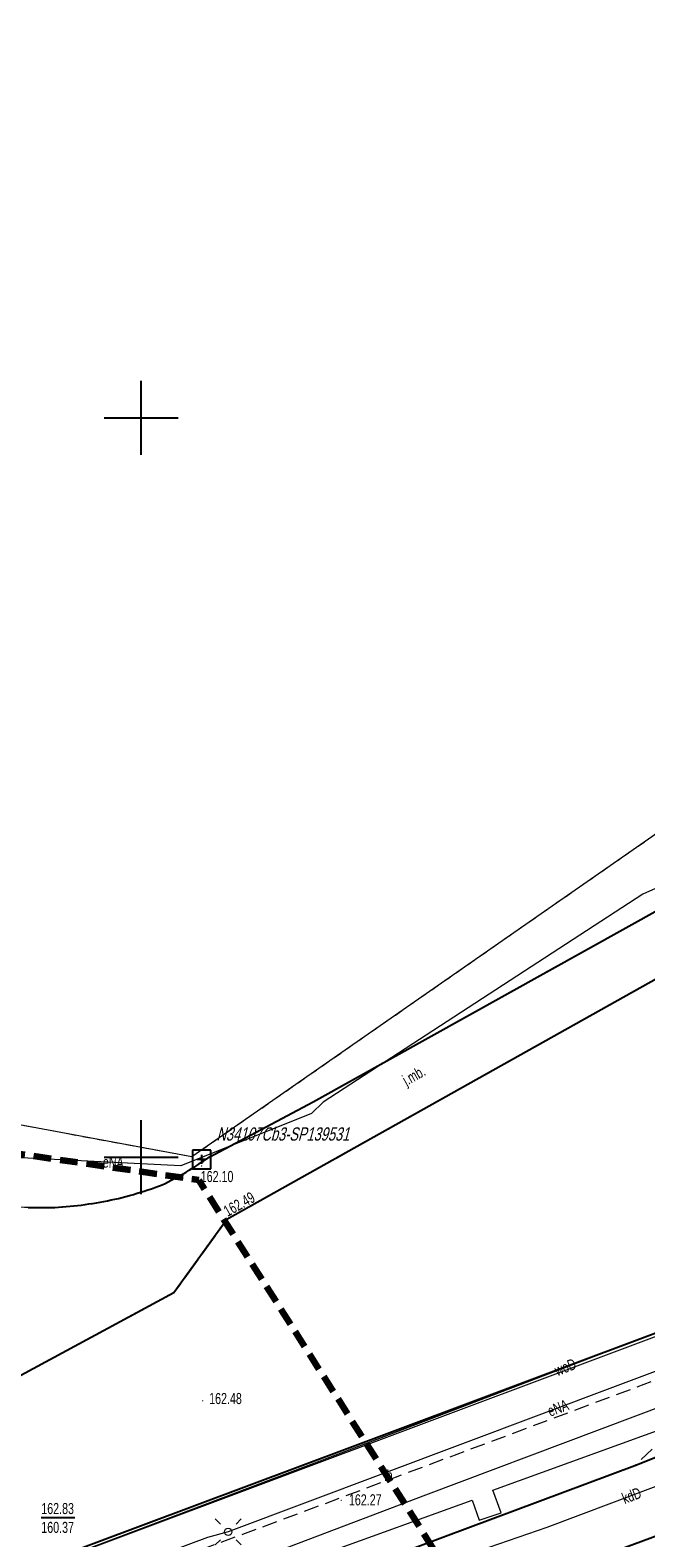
# Model space of a CAD drawing. Header units: metres. Extents: x 0 to 8443948, y 0 to 5887002.
# Tile 191 of 256: x 8442593 to 8442634, y 5886074 to 5886176. Entities that reach past the tile are written whole.
import ezdxf
from ezdxf.enums import TextEntityAlignment as Align

# ---------------------------------------------------------------- set-up
doc = ezdxf.new("R2010")
doc.units = ezdxf.units.M
doc.header["$MEASUREMENT"] = 0
for name, pattern in [('0.5_0.5', [1, 0.5, -0.5]), ('1.0_0.5', [1.5, 1, -0.5]), ('1.5_0.5', [2, 1.5, -0.5]), ('219-500', [0]), ('4', [1.8, 1.2, -0.6])]:
    doc.linetypes.add(name, pattern=pattern)
doc.layers.get('0').update_dxf_attribs({"color": 250, "linetype": 'CONTINUOUS', "lineweight": 5})
for name, color, linetype in [('203-punkt graniczny', 253, 'CONTINUOUS'), ('218-kontur użytku gruntowego', 253, 'CONTINUOUS'), ('219-działka ewidencyjna', 253, 'CONTINUOUS'), ('chodnik', 253, 'CONTINUOUS'), ('inna budowla', 253, 'CONTINUOUS'), ('inna budowla-Atr17', 253, 'CONTINUOUS'), ('jezdnia', 253, 'CONTINUOUS'), ('jezdnia-Atr17', 253, 'CONTINUOUS'), ('krawężnik', 253, 'CONTINUOUS'), ('latarnia', 253, 'CONTINUOUS'), ('Obszar opracowania', 253, 'CONTINUOUS'), ('obszar utwardzony', 253, 'CONTINUOUS'), ('pikieta sztuczna', 253, 'CONTINUOUS'), ('pikieta sztuczna-Atr2', 253, 'CONTINUOUS'), ('przewód elektroenergetyczny podziemny', 253, 'CONTINUOUS'), ('przewód elektroenergetyczny podziemny-Atr1', 253, 'CONTINUOUS'), ('przewód kanalizacyjny', 253, 'CONTINUOUS'), ('przewód kanalizacyjny-Atr1', 253, 'CONTINUOUS'), ('przewód telekomunikacyjny podziemny', 253, 'CONTINUOUS'), ('przewód wodociągowy', 253, 'CONTINUOUS'), ('przewód wodociągowy-Atr1', 253, 'CONTINUOUS'), ('rzędna-Atr2', 253, 'CONTINUOUS'), ('rzędna-Atr3', 253, 'CONTINUOUS'), ('Szczegółowa osnowa geodezyjna pozioma', 253, 'CONTINUOUS'), ('Szczegółowa osnowa geodezyjna pozioma-Atr103', 253, 'CONTINUOUS'), ('Wstawianie ramki sekcyjnej z opisem', 253, 'CONTINUOUS')]:
    doc.layers.add(name, color=color, linetype=linetype)
doc.styles.get("Standard").update_dxf_attribs({"font": 'Working1250', "width": 0.75})

# ---------------------------------------------------------------- blocks, each defined once
blk = doc.blocks.new('203')
at = {"linetype": 'Continuous', "lineweight": 0}
h = blk.add_hatch(color=0, dxfattribs=at)
edge = h.paths.add_edge_path()
edge.add_arc((0, 0), 0.045, 0, 360)
blk = doc.blocks.new('PW01')
at = {"linetype": 'Continuous', "lineweight": 13}
h = blk.add_hatch(color=0, dxfattribs=at)
edge = h.paths.add_edge_path()
edge.add_arc((0, 0), 0.045, 0, 360)
blk = doc.blocks.new('SM01')
at = {"color": 0, "linetype": 'Continuous', "lineweight": 13}
for p, q in [((-0.53, 0.531), (-0.883, 0.884)), ((0.531, 0.531), (0.884, 0.884)), ((-0.53, -0.53), (-0.883, -0.883)), ((0.531, -0.53), (0.884, -0.883))]:
    blk.add_line(p, q, dxfattribs=at)
blk.add_circle((0, 0), 0.25, dxfattribs=at)
blk = doc.blocks.new('OSSP')
at = {"color": 0}
for p, q in [((-0.626, 0.625), (-0.626, -0.625)), ((-0.626, 0.625), (-0.626, -0.625)), ((0.624, 0.625), (-0.626, 0.625)), ((0.624, 0.625), (-0.626, 0.625)), ((0.3, 0), (-0.3, 0)), ((0.3, 0), (-0.3, 0)), ((0, -0.3), (0, 0.3)), ((0, -0.3), (0, 0.3)), ((0.624, -0.625), (0.624, 0.625)), ((0.624, -0.625), (0.624, 0.625)), ((-0.626, -0.625), (0.624, -0.625)), ((-0.626, -0.625), (0.624, -0.625))]:
    blk.add_line(p, q, dxfattribs=at)
blk = doc.blocks.new('RAMKA500K')
at = {"color": 0}
for p, q in [((200, 147.5), (200, 152.5)), ((197.5, 150), (202.5, 150)), ((200, 97.5), (200, 102.5)), ((197.5, 100), (202.5, 100))]:
    blk.add_line(p, q, dxfattribs=at)

msp = doc.modelspace()

# ---------------------------------------------------------------- linework, layer by layer
at = {"layer": '218-kontur użytku gruntowego', "color": 3, "linetype": '0.5_0.5', "lineweight": 18, "flags": 128}
for points in [[(8442731.649, 5886189.316), (8442603.44, 5886100.02)], [(8442603.44, 5886100.02), (8442579.77, 5886104.41)]]:
    msp.add_lwpolyline(points, dxfattribs=at)
at = {"layer": '219-działka ewidencyjna', "color": 253, "linetype": '219-500', "lineweight": 18, "flags": 128}
for points in [[(8442731.649, 5886189.316), (8442603.44, 5886100.02)], [(8442603.44, 5886100.02), (8442579.77, 5886104.41)]]:
    msp.add_lwpolyline(points, dxfattribs=at)
at = {"layer": 'chodnik', "color": 253, "linetype": '1.0_0.5', "lineweight": 18, "flags": 128}
msp.add_lwpolyline([(8442543.4, 5886105.47), (8442545.67, 5886106.71), (8442548.07, 5886102.64), (8442550.28, 5886092.15), (8442552.05, 5886089.13), (8442550.41, 5886088.28), (8442551.81, 5886085.55), (8442552.3, 5886085.8), (8442556.02, 5886079.34), (8442567.38, 5886059.93), (8442567.59, 5886060.06), (8442606.87, 5886074.51), (8442642.7, 5886087.91), (8442633.35, 5886079.15), (8442601.02, 5886067.07), (8442580.61, 5886059.79), (8442563.12, 5886053.38), (8442563.6, 5886052.17), (8442563.45, 5886052.1), (8442561.29, 5886056.02), (8442559.88, 5886058.54), (8442557.57, 5886062.56), (8442553.39, 5886060.36), (8442555.64, 5886056.25), (8442548.68, 5886052.79), (8442546.36, 5886056.98), (8442536, 5886051.06), (8442537.92, 5886047.49), (8442527.46, 5886042.32), (8442524.9, 5886046.92), (8442524.32, 5886047.79), (8442521.83, 5886052.35), (8442527.04, 5886055.13), (8442521.71, 5886064.74), (8442517.77, 5886071.93), (8442512.64, 5886069.17), (8442507.34, 5886066.4), (8442498.68, 5886082.12), (8442498.38, 5886082.66), (8442498.92, 5886082.96), (8442498.37, 5886083.96), (8442508.09, 5886089.53), (8442498.58, 5886106.25), (8442493.69, 5886103.5), (8442493.1, 5886104.55), (8442532.32, 5886125.85)], close=True, dxfattribs=at)
at = {"layer": 'inna budowla', "color": 253, "linetype": 'Continuous', "lineweight": 18, "flags": 128}
msp.add_lwpolyline([(8442660.98, 5886097.71), (8442566.68, 5886062.34), (8442568.36, 5886057.64), (8442570.6, 5886058.44), (8442571.23, 5886056.68), (8442572.91, 5886057.34), (8442572.24, 5886059.06), (8442582.04, 5886062.82), (8442581.59, 5886064.09), (8442583.1, 5886064.63), (8442584.26, 5886061.38), (8442587.26, 5886062.58), (8442586.86, 5886063.7), (8442592.98, 5886065.87), (8442594.73, 5886065.22), (8442603.11, 5886068.43), (8442602.69, 5886069.68), (8442612.39, 5886073.2), (8442622.37, 5886076.81), (8442622.83, 5886075.45), (8442624.32, 5886075.95), (8442623.76, 5886077.49), (8442639.24, 5886083.11)], dxfattribs=at)
at = {"layer": 'jezdnia', "color": 253, "linetype": '1.5_0.5', "lineweight": 18, "flags": 128}
msp.add_lwpolyline([(8442759.356, 5886144.937), (8442751.29, 5886140.38), (8442749.6, 5886139.46), (8442747.9, 5886138.49), (8442733.3, 5886129.67), (8442729.22, 5886127.22), (8442728.01, 5886126.51), (8442726.04, 5886125.3), (8442724.81, 5886124.54), (8442724.75, 5886124.53), (8442724.32, 5886124.35), (8442715.57, 5886137.74), (8442712.8, 5886142.55), (8442713.92, 5886143.01), (8442709.47, 5886151.91), (8442714.64, 5886154.55), (8442712.22, 5886159.29), (8442689.64, 5886146.92), (8442643.1, 5886121.28), (8442611.63, 5886103.75), (8442604.6, 5886100), (8442604.41, 5886099.86), (8442604.21, 5886099.73), (8442604.02, 5886099.61), (8442603.83, 5886099.48), (8442603.64, 5886099.35), (8442603.44, 5886099.23), (8442603.25, 5886099.12), (8442603.04, 5886099), (8442602.85, 5886098.88), (8442602.65, 5886098.76), (8442602.45, 5886098.65), (8442602.25, 5886098.55), (8442602.04, 5886098.44), (8442601.84, 5886098.33), (8442601.63, 5886098.23), (8442601.42, 5886098.14), (8442601.18, 5886098.04), (8442600.94, 5886097.95), (8442600.7, 5886097.87), (8442600.46, 5886097.79), (8442600.21, 5886097.71), (8442599.97, 5886097.63), (8442599.73, 5886097.56), (8442599.48, 5886097.48), (8442599.23, 5886097.41), (8442598.98, 5886097.35), (8442598.73, 5886097.28), (8442598.48, 5886097.22), (8442598.23, 5886097.17), (8442597.98, 5886097.11), (8442597.73, 5886097.06), (8442597.48, 5886097), (8442597.23, 5886096.96), (8442596.98, 5886096.92), (8442596.73, 5886096.87), (8442596.47, 5886096.84), (8442596.22, 5886096.8), (8442595.96, 5886096.76), (8442595.71, 5886096.74), (8442595.46, 5886096.71), (8442595.2, 5886096.68), (8442594.95, 5886096.66), (8442594.69, 5886096.65), (8442594.43, 5886096.63), (8442594.18, 5886096.61), (8442593.92, 5886096.61), (8442593.67, 5886096.6), (8442593.41, 5886096.59), (8442593.15, 5886096.6), (8442592.9, 5886096.59), (8442592.64, 5886096.59), (8442592.38, 5886096.61), (8442592.13, 5886096.61), (8442591.87, 5886096.62), (8442591.61, 5886096.63), (8442591.35, 5886096.66), (8442591.1, 5886096.68), (8442590.84, 5886096.7), (8442590.58, 5886096.74), (8442590.33, 5886096.77), (8442590.07, 5886096.8), (8442589.81, 5886096.85), (8442589.56, 5886096.9), (8442589.31, 5886096.94), (8442589.05, 5886097.01), (8442588.8, 5886097.06), (8442588.55, 5886097.12), (8442588.3, 5886097.18), (8442588.05, 5886097.26), (8442587.8, 5886097.33), (8442587.57, 5886097.41), (8442587.32, 5886097.5), (8442587.08, 5886097.58), (8442586.83, 5886097.67), (8442586.59, 5886097.77), (8442586.35, 5886097.86), (8442586.11, 5886097.96), (8442585.87, 5886098.06), (8442585.64, 5886098.18), (8442585.42, 5886098.29), (8442585.18, 5886098.4), (8442584.95, 5886098.52), (8442584.73, 5886098.65), (8442584.5, 5886098.78), (8442584.27, 5886098.9), (8442584.06, 5886099.04), (8442583.84, 5886099.17), (8442583.62, 5886099.31), (8442583.4, 5886099.44), (8442583.18, 5886099.6), (8442582.97, 5886099.74), (8442582.77, 5886099.89), (8442582.56, 5886100.04), (8442582.35, 5886100.21), (8442582.15, 5886100.37), (8442581.95, 5886100.53), (8442581.76, 5886100.7), (8442581.56, 5886100.88), (8442581.37, 5886101.05), (8442581.18, 5886101.22), (8442580.99, 5886101.4), (8442580.82, 5886101.58), (8442580.64, 5886101.78), (8442580.46, 5886101.96), (8442580.28, 5886102.15), (8442580.11, 5886102.34), (8442579.95, 5886102.54), (8442579.78, 5886102.75), (8442579.62, 5886102.95), (8442579.46, 5886103.15), (8442579.31, 5886103.36), (8442579.16, 5886103.56), (8442579.01, 5886103.78), (8442578.86, 5886104), (8442578.73, 5886104.21), (8442578.59, 5886104.43), (8442572, 5886117.25), (8442563.93, 5886133.51), (8442555.08, 5886151.15), (8442549.43, 5886162.63), (8442542.07, 5886177.49), (8442534.06, 5886193.7), (8442530.38, 5886191.77), (8442534.2, 5886184.23), (8442541.47, 5886169.6), (8442548.17, 5886156.03), (8442551.57, 5886149.03), (8442556.51, 5886138.86), (8442563.22, 5886125.29), (8442563.76, 5886124.19), (8442569, 5886113.24), (8442570.39, 5886110.32), (8442572.71, 5886105.51), (8442573.24, 5886101.17), (8442575.4, 5886096.77), (8442575.64, 5886096.3), (8442576.38, 5886094.79), (8442583.47, 5886080.71), (8442602.22, 5886090.82), (8442605.79, 5886095.78), (8442643.05, 5886116.68), (8442691.18, 5886143.86), (8442695.18, 5886144.66), (8442700.32, 5886144.21), (8442706.35, 5886147.09), (8442720.65, 5886121.83), (8442715.97, 5886119.12), (8442694.55, 5886106.96), (8442672.95, 5886095), (8442633.35, 5886079.15), (8442601.02, 5886067.07), (8442603.33, 5886062.73), (8442636.81, 5886075.13), (8442669.18, 5886087.2), (8442722.33, 5886117.37), (8442736.89, 5886090.51), (8442749.75, 5886067.82), (8442750.35, 5886065.36), (8442748.3, 5886060.22), (8442727.55, 5886048.59), (8442706.92, 5886037.35), (8442700.86, 5886034.06), (8442696.91, 5886032.93), (8442686.94, 5886026.82), (8442691.09, 5886019.23), (8442696.67, 5886021.77), (8442696.66, 5886022.03), (8442696.66, 5886022.29), (8442696.66, 5886022.39), (8442696.67, 5886022.55), (8442696.7, 5886022.81), (8442696.73, 5886023.06), (8442696.78, 5886023.32), (8442696.84, 5886023.57), (8442696.91, 5886023.82), (8442697, 5886024.07), (8442697.09, 5886024.31), (8442697.19, 5886024.55), (8442697.3, 5886024.79), (8442697.43, 5886025.01), (8442697.57, 5886025.23), (8442697.71, 5886025.45), (8442697.86, 5886025.66), (8442698.03, 5886025.86), (8442698.21, 5886026.05), (8442698.39, 5886026.23), (8442698.58, 5886026.41), (8442698.78, 5886026.58), (8442698.99, 5886026.74), (8442699.2, 5886026.88), (8442699.42, 5886027.02), (8442699.64, 5886027.15), (8442699.38, 5886027.72), (8442736.54, 5886047.86), (8442747.4, 5886053.24), (8442747.58, 5886053.29), (8442747.77, 5886053.34), (8442747.95, 5886053.36), (8442748.14, 5886053.38), (8442748.33, 5886053.37), (8442748.51, 5886053.36), (8442748.7, 5886053.34), (8442748.88, 5886053.31), (8442749.06, 5886053.25), (8442749.24, 5886053.19), (8442749.41, 5886053.12), (8442749.57, 5886053.03), (8442749.74, 5886052.94), (8442749.89, 5886052.83), (8442750.04, 5886052.71), (8442750.18, 5886052.58), (8442750.31, 5886052.35), (8442750.41, 5886052.11), (8442750.49, 5886051.85), (8442750.55, 5886051.59), (8442750.58, 5886051.33), (8442750.59, 5886051.06), (8442750.57, 5886050.8), (8442750.51, 5886050.53), (8442750.44, 5886050.27), (8442750.35, 5886050.02), (8442750.22, 5886049.79), (8442750.07, 5886049.56), (8442749.91, 5886049.35), (8442749.72, 5886049.17), (8442758.7, 5886054.47), (8442758.48, 5886055.04), (8442758.29, 5886055.63), (8442758.15, 5886056.24), (8442758.07, 5886056.86), (8442758.03, 5886057.47), (8442758.03, 5886058.09), (8442758.09, 5886058.71), (8442758.2, 5886059.32), (8442758.36, 5886059.92), (8442758.55, 5886060.51), (8442758.8, 5886061.08), (8442759.1, 5886061.62), (8442760.25, 5886063.95), (8442772.45, 5886070.73), (8442797.281, 5886084.192)], dxfattribs=at)
at = {"layer": 'krawężnik', "color": 253, "linetype": 'Continuous', "lineweight": 25, "flags": 128}
for points in [[(8442643.05, 5886116.68), (8442605.79, 5886095.78), (8442602.22, 5886090.82), (8442583.47, 5886080.71), (8442576.38, 5886094.79), (8442573.24, 5886101.17), (8442572.71, 5886105.51), (8442570.39, 5886110.32), (8442569, 5886113.24), (8442563.76, 5886124.19), (8442563.22, 5886125.29), (8442556.51, 5886138.86), (8442551.57, 5886149.03), (8442548.17, 5886156.03), (8442541.47, 5886169.6), (8442534.2, 5886184.23)], [(8442592.38, 5886096.61), (8442592.64, 5886096.59), (8442592.9, 5886096.59), (8442593.15, 5886096.6), (8442593.41, 5886096.59), (8442593.67, 5886096.6), (8442593.92, 5886096.61), (8442594.18, 5886096.61), (8442594.43, 5886096.63), (8442594.69, 5886096.65), (8442594.95, 5886096.66), (8442595.2, 5886096.68), (8442595.46, 5886096.71), (8442595.71, 5886096.74), (8442595.96, 5886096.76), (8442596.22, 5886096.8), (8442596.47, 5886096.84), (8442596.73, 5886096.87), (8442596.98, 5886096.92), (8442597.23, 5886096.96), (8442597.48, 5886097), (8442597.73, 5886097.06), (8442597.98, 5886097.11), (8442598.23, 5886097.17), (8442598.48, 5886097.22), (8442598.73, 5886097.28), (8442598.98, 5886097.35), (8442599.23, 5886097.41), (8442599.48, 5886097.48), (8442599.73, 5886097.56), (8442599.97, 5886097.63), (8442600.21, 5886097.71), (8442600.46, 5886097.79), (8442600.7, 5886097.87), (8442600.94, 5886097.95), (8442601.18, 5886098.04), (8442601.42, 5886098.14), (8442601.63, 5886098.23), (8442601.84, 5886098.33), (8442602.04, 5886098.44), (8442602.25, 5886098.55), (8442602.45, 5886098.65), (8442602.65, 5886098.76), (8442602.85, 5886098.88), (8442603.04, 5886099), (8442603.25, 5886099.12), (8442603.44, 5886099.23), (8442603.64, 5886099.35), (8442603.83, 5886099.48), (8442604.02, 5886099.61), (8442604.21, 5886099.73), (8442604.41, 5886099.86), (8442604.6, 5886100), (8442611.63, 5886103.75), (8442643.1, 5886121.28)], [(8442576.38, 5886094.79), (8442565.7, 5886089.83), (8442565.95, 5886089.08), (8442561.08, 5886086.85), (8442567.89, 5886074.27), (8442572.97, 5886065), (8442593.35, 5886072.59), (8442614.1, 5886080.38), (8442637.12, 5886089.01), (8442642.74, 5886091.07)], [(8442636.81, 5886075.13), (8442603.33, 5886062.73), (8442601.02, 5886067.07), (8442633.35, 5886079.15), (8442672.95, 5886095)]]:
    msp.add_lwpolyline(points, dxfattribs=at)
at = {"layer": 'Obszar opracowania', "color": 132, "linetype": '4', "lineweight": 200, "flags": 128}
msp.add_lwpolyline([(8442458.55, 5886034.95), (8442518.17, 5885958.05), (8442584.5, 5885845.16), (8442759.83, 5885930.18), (8442706.56, 5886026.84), (8442661.75, 5886007.44), (8442603.9, 5886098.45), (8442577.09, 5886102.33)], close=True, dxfattribs=at)
at = {"layer": 'obszar utwardzony', "color": 253, "linetype": '1.5_0.5', "lineweight": 18, "flags": 128}
msp.add_lwpolyline([(8442642.88, 5886102.55), (8442642.45, 5886102.36), (8442637.98, 5886110.56), (8442640.02, 5886111.81), (8442643.05, 5886116.68), (8442605.79, 5886095.78), (8442602.22, 5886090.82), (8442583.47, 5886080.71), (8442576.38, 5886094.79), (8442565.7, 5886089.83), (8442565.95, 5886089.08), (8442561.08, 5886086.85), (8442567.89, 5886074.27), (8442572.97, 5886065), (8442593.35, 5886072.59), (8442614.1, 5886080.38), (8442637.12, 5886089.01), (8442642.74, 5886091.07)], close=True, dxfattribs=at)
at = {"layer": 'przewód elektroenergetyczny podziemny', "color": 1, "linetype": 'Continuous', "lineweight": 18, "flags": 128}
for points in [[(8442635.15, 5886118.36), (8442633.89, 5886117.78), (8442619.25, 5886108.25), (8442612.3, 5886103.72), (8442611.51, 5886102.95), (8442602.68, 5886099.41), (8442590.99, 5886100), (8442591.04, 5886100.33)], [(8442642.71, 5886088.5), (8442605.89, 5886074.67)], [(8442605.89, 5886074.67), (8442604.49, 5886074.28), (8442594.03, 5886070.4), (8442574.23, 5886062.67), (8442567.84, 5886060.29)]]:
    msp.add_lwpolyline(points, dxfattribs=at)
at = {"layer": 'przewód kanalizacyjny', "color": 34, "linetype": 'Continuous', "lineweight": 18, "flags": 128}
msp.add_lwpolyline([(8442669.48, 5886091.04), (8442665.26, 5886089.27), (8442658.19, 5886086.45), (8442653.85, 5886084.65), (8442649.63, 5886083.18), (8442645.38, 5886081.72), (8442642.62, 5886080.68), (8442627.41, 5886074.96), (8442623.5, 5886073.61), (8442623.03, 5886073.46), (8442622.57, 5886073.27), (8442603.57, 5886066.06), (8442588.58, 5886060.57)], dxfattribs=at)
at = {"layer": 'przewód telekomunikacyjny podziemny', "color": 30, "linetype": 'Continuous', "lineweight": 18, "flags": 128}
msp.add_lwpolyline([(8442642.68, 5886085.99), (8442619.21, 5886077.16), (8442608.83, 5886073.21), (8442594.53, 5886067.87), (8442580.23, 5886062.64), (8442571.86, 5886059.58), (8442571.5, 5886059.57), (8442570.76, 5886059.54)], dxfattribs=at)
at = {"layer": 'przewód wodociągowy', "color": 5, "linetype": 'Continuous', "lineweight": 18, "flags": 128}
msp.add_lwpolyline([(8442592.91, 5886072.22), (8442613.94, 5886080.18), (8442642.74, 5886091.17)], dxfattribs=at)
at = {"layer": 'rzędna-Atr2', "color": 253, "flags": 128}
msp.add_lwpolyline([(8442593.26, 5886075.64), (8442595.518, 5886075.64)], dxfattribs=at)

# ---------------------------------------------------------------- block references
at = {"layer": '203-punkt graniczny', "color": 253, "linetype": 'Continuous', "lineweight": 18}
msp.add_blockref('203', (8442603.44, 5886100.02), dxfattribs=at)
at = {"layer": 'latarnia', "color": 253, "linetype": 'Continuous', "lineweight": 18}
msp.add_blockref('SM01', (8442605.89, 5886074.67), dxfattribs=at)
at = {"layer": 'pikieta sztuczna', "color": 253, "linetype": 'Continuous', "lineweight": 13}
for p in [(8442604.09, 5886099.41), (8442605.79, 5886095.78), (8442604.16, 5886083.53), (8442613.52, 5886076.8)]:
    msp.add_blockref('PW01', p, dxfattribs=at)
at = {"layer": 'Szczegółowa osnowa geodezyjna pozioma', "color": 253, "linetype": 'Continuous', "lineweight": 18}
msp.add_blockref('OSSP', (8442604.1, 5886099.85), dxfattribs=at)
at = {"layer": 'Wstawianie ramki sekcyjnej z opisem', "color": 253, "linetype": 'Continuous', "lineweight": 13}
msp.add_blockref('RAMKA500K', (8442400, 5886000), dxfattribs=at)

# ---------------------------------------------------------------- texts
at = {"layer": 'inna budowla-Atr17', "color": 253, "width": 0.72}
msp.add_text('ib', height=0.75, dxfattribs=at).set_placement((8442616.43, 5886078.11))
at = {"layer": 'jezdnia-Atr17', "color": 253, "width": 0.72}
msp.add_text('j.mb.', height=0.75, rotation=29.288, dxfattribs=at).set_placement((8442617.93, 5886104.81))
at = {"layer": 'pikieta sztuczna-Atr2', "color": 253, "width": 0.72}
for s, p in [('162.10', (8442604.03, 5886098.32)), ('162.48', (8442604.6, 5886083.31)), ('162.27', (8442614.04, 5886076.46))]:
    msp.add_text(s, height=0.75, dxfattribs=at).set_placement(p)
msp.add_text('162.49', height=0.75, rotation=29.288, dxfattribs=at).set_placement((8442605.85, 5886095.96))
at = {"layer": 'przewód elektroenergetyczny podziemny-Atr1', "color": 1, "width": 0.72}
for rotation, p in [(357.806, (8442597.42, 5886099.68)), (20.568, (8442627.51, 5886082.8))]:
    msp.add_text('eNA', height=0.75, rotation=rotation, dxfattribs=at).set_placement(p, align=Align.MIDDLE_LEFT)
at = {"layer": 'przewód kanalizacyjny-Atr1', "color": 34, "width": 0.72}
msp.add_text('kdD', height=0.75, rotation=21.425, dxfattribs=at).set_placement((8442632.54, 5886076.89), align=Align.MIDDLE_LEFT)
at = {"layer": 'przewód wodociągowy-Atr1', "color": 5, "width": 0.72}
msp.add_text('woD', height=0.75, rotation=21.772, dxfattribs=at).set_placement((8442627.99, 5886085.54), align=Align.MIDDLE_LEFT)
at = {"layer": 'rzędna-Atr2', "color": 253, "width": 0.72}
msp.add_text('162.83', height=0.75, dxfattribs=at).set_placement((8442593.26, 5886075.647), align=Align.BOTTOM_LEFT)
at = {"layer": 'rzędna-Atr3', "color": 253, "width": 0.72}
msp.add_text('160.37', height=0.75, dxfattribs=at).set_placement((8442593.26, 5886074.372), align=Align.BOTTOM_LEFT)
at = {"layer": 'Szczegółowa osnowa geodezyjna pozioma-Atr103', "color": 253, "oblique": 15, "width": 0.72}
msp.add_text('N34107Cb3-SP139531', height=0.9, dxfattribs=at).set_placement((8442605.1, 5886100.85), align=Align.BOTTOM_LEFT)

doc.saveas('drawing.dxf')
